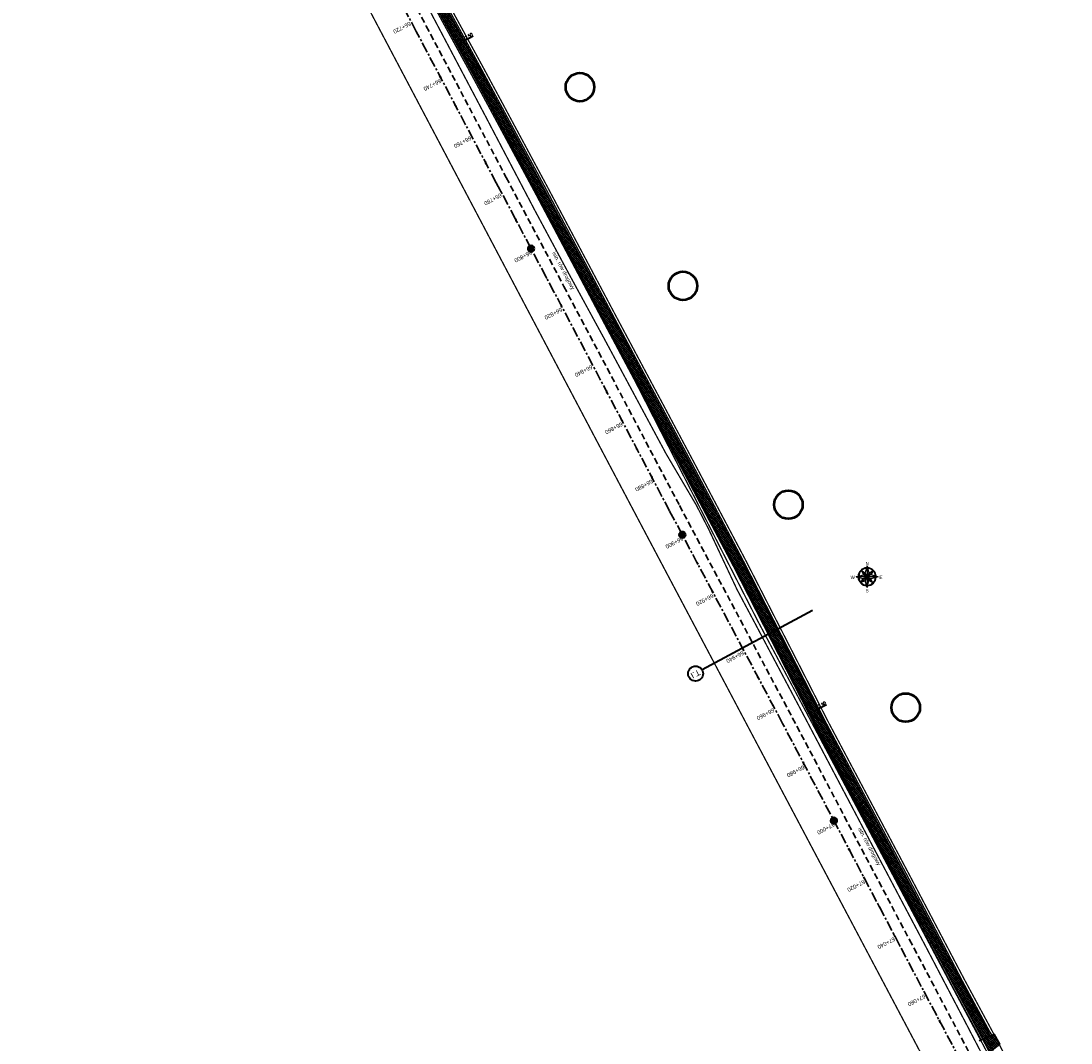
# Model space of a CAD drawing. Extents: x 7529638 to 7533737, y 5721204 to 5727900.
# Tile 23 of 24: x 7529697 to 7530021, y 5727269 to 5727585. Entities that reach past the tile are written whole.
import ezdxf
from ezdxf.enums import TextEntityAlignment as Align

# ---------------------------------------------------------------- set-up
doc = ezdxf.new("R2010")
doc.units = 0
doc.header["$PDMODE"] = 1
doc.header["$PDSIZE"] = 0.3
for name, pattern in [('817-dzialki-09-05-04$0$HIDDEN', [0.375, 0.25, -0.125]), ('ACAD_ISO05W100', [33, 24, -3, 0, -3, 0, -3]), ('CENTER', [50.8, 31.75, -6.35, 6.35, -6.35]), ('HIDDEN', [9.525, 6.35, -3.175])]:
    doc.linetypes.add(name, pattern=pattern)
for name, color, linetype in [('C-DROGI-SYTUACJA-ETYKIETY', 7, 'Continuous'), ('D-hatch-zjazdy-BA', 244, 'Continuous'), ('D-pobocza', 60, 'Continuous'), ('D-rowy', 160, 'Continuous'), ('D-wymiary', 1, 'Continuous')]:
    doc.layers.add(name, color=color, linetype=linetype)
for name, color, linetype, lineweight, true_color in [('D-hatch-ciag-pieszo-rowerowy', 7, 'Continuous', 13, 0xff9f80), ('D-LR-etap-III', 7, '817-dzialki-09-05-04$0$HIDDEN', 50, 0x00008f), ('D-podzialy-dzialek', 7, 'Continuous', 50, 0xff3333), ('D-typowe', 7, 'Continuous', 40, 0x0061c2)]:
    doc.layers.add(name, color=color, linetype=linetype, lineweight=lineweight, true_color=true_color)
for name, color, linetype, lineweight in [('D-krawędzie', 3, 'Continuous', 30), ('D-obrzeża', 2, 'Continuous', 30), ('D-opisy', 2, 'Continuous', 30), ('D-oś', 10, 'CENTER', 30), ('D-pas-drogowy', 7, 'ACAD_ISO05W100', 50), ('D-zjazdy', 202, 'Continuous', 30), ('PARSI', 252, 'Continuous', 13)]:
    doc.layers.add(name, color=color, linetype=linetype, lineweight=lineweight)
doc.styles.add('DIMTEXT', font='simplex.shx', dxfattribs={"width": 0.7})
doc.styles.add('North Arrow Text', font='txt', dxfattribs={"height": 0.1})
doc.styles.get("Standard").update_dxf_attribs({"font": 'arial.ttf'})
doc.dimstyles.new('500', dxfattribs={"dimtxt": 1, "dimasz": 0.7, "dimexe": 0.2, "dimexo": 0.5, "dimgap": 0.2, "dimtad": 1, "dimrnd": 0.005, "dimzin": 0, "dimdsep": 46, "dimtxsty": 'DIMTEXT', "dimblk": 'ARCHTICK', "dimcen": 0, "dimclrd": 256, "dimclre": 256, "dimclrt": 2, "dimadec": 5, "dimazin": 0, "dimtfac": 1, "dimtofl": 0, "dimtmove": 0, "dimatfit": 3, "dimfxl": 1, "dimtolj": 1, "dimtzin": 0, "dimlwd": -1, "dimlwe": -1, "dimarcsym": 0})
pattern_1 = [(45, (0, 0), (-0.33675960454, 0.33675960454), []), (135, (0, 0), (-0.33675960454, -0.33675960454), [])]

# ---------------------------------------------------------------- blocks, each defined once
blk = doc.blocks.new('_ArchTick')
at = {"color": 0, "linetype": 'ByBlock', "const_width": 0.15}
blk.add_lwpolyline([(-0.5, -0.5), (0.5, 0.5)], dxfattribs=at)
blk = doc.blocks.new('*D72')
at = {"layer": 'D-wymiary', "transparency": 16777216}
for p, q in [((7529943.04, 5727371.92), (7529945.92, 5727373.39)), ((7529940.58, 5727371.23), (7529940.72, 5727370.96)), ((7529940.81, 5727370.78), (7529943.04, 5727371.92)), ((7529942.81, 5727372.37), (7529942.95, 5727372.1))]:
    blk.add_line(p, q, dxfattribs=at)
at = {"layer": 'Defpoints', "color": 0, "transparency": 16777216}
for p in [(7529940.81, 5727370.78), (7529943.04, 5727371.92), (7529943.04, 5727371.92)]:
    blk.add_point(p, dxfattribs=at)
at = {"layer": 'D-wymiary', "transparency": 16777216, "xscale": 0.6999999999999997, "yscale": 0.6999999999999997, "zscale": 0.6999999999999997}
for p, rotation in [((7529940.81, 5727370.78), 207.0592859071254), ((7529943.04, 5727371.92), 27.05928590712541)]:
    blk.add_blockref('_ArchTick', p, dxfattribs=dict(at, rotation=rotation))
at = {"layer": 'D-wymiary', "color": 2, "transparency": 16777216, "insert": (7529944.47, 5727373.44), "char_height": 1, "attachment_point": 5, "rotation": 27.0593, "style": 'DIMTEXT'}
blk.add_mtext('\\A1;2.50', dxfattribs=at)
blk = doc.blocks.new('*D73')
at = {"layer": 'D-wymiary', "transparency": 16777216}
for p, q in [((7529831.76, 5727577.27), (7529833.96, 5727578.47)), ((7529833.96, 5727578.47), (7529836.8, 5727580.02)), ((7529834.2, 5727578.03), (7529834.05, 5727578.29)), ((7529832, 5727576.83), (7529831.86, 5727577.1))]:
    blk.add_line(p, q, dxfattribs=at)
at = {"layer": 'Defpoints', "color": 0, "transparency": 16777216}
for p in [(7529833.96, 5727578.47), (7529833.96, 5727578.47), (7529831.76, 5727577.27)]:
    blk.add_point(p, dxfattribs=at)
at = {"layer": 'D-wymiary', "transparency": 16777216, "xscale": 0.6999999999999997, "yscale": 0.6999999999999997, "zscale": 0.6999999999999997}
for p, rotation in [((7529831.76, 5727577.27), 208.6108319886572), ((7529833.96, 5727578.47), 28.61083198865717)]:
    blk.add_blockref('_ArchTick', p, dxfattribs=dict(at, rotation=rotation))
at = {"layer": 'D-wymiary', "color": 2, "transparency": 16777216, "insert": (7529835.35, 5727580.02), "char_height": 1, "attachment_point": 5, "rotation": 28.6108, "style": 'DIMTEXT'}
blk.add_mtext('\\A1;2.50', dxfattribs=at)
blk = doc.blocks.new('KRZYZ')
at = {"layer": 'PARSI'}
for p, q in [((5, 0), (-5, 0)), ((0, -5), (0, 5))]:
    blk.add_line(p, q, dxfattribs=at)
blk = doc.blocks.new('orientacja')
at = {"layer": 'D-opisy', "lineweight": 25}
h = blk.add_hatch(color=256, dxfattribs=at)
h.paths.add_polyline_path([(6529064, 5548109.1), (6529064, 5548093.2), (6529066.7, 5548098.5)])
h.paths.add_polyline_path([(6529073, 5548101.7), (6529064, 5548093.2), (6529069.5, 5548095.9)])
h.paths.add_polyline_path([(6529079.9, 5548093.2), (6529064, 5548093.2), (6529069.2, 5548090.4)])
h.paths.add_polyline_path([(6529064, 5548093.2), (6529066.7, 5548087.6), (6529072.4, 5548084.2)])
h.paths.add_polyline_path([(6529064, 5548093.2), (6529061.2, 5548087.9), (6529064, 5548077.3)])
h.paths.add_polyline_path([(6529064, 5548093.2), (6529058.4, 5548090.5), (6529055, 5548084.8)])
h.paths.add_polyline_path([(6529058.7, 5548096), (6529048.1, 5548093.2), (6529064, 5548093.2)])
h.paths.add_polyline_path([(6529061.3, 5548098.8), (6529055.5, 5548102.2), (6529064, 5548093.2)])
for points in [[(6529064, 5548093.2), (6529054.9, 5548102.9)], [(6529055.5, 5548102.2), (6529058.7, 5548096)], [(6529055.5, 5548102.2), (6529061.3, 5548098.8)], [(6529064, 5548109.1), (6529061.3, 5548098.8)], [(6529064, 5548109.1), (6529064, 5548077.3)], [(6529064, 5548109.1), (6529066.7, 5548098.5)], [(6529064, 5548093.2), (6529073.6, 5548102.3)], [(6529048.1, 5548093.2), (6529058.7, 5548096)], [(6529079.9, 5548093.2), (6529048.1, 5548093.2)], [(6529048.1, 5548093.2), (6529058.4, 5548090.5)], [(6529052, 5548087.5), (6529052.8, 5548087.9)], [(6529052.2, 5548099.4), (6529053, 5548098.9)], [(6529064, 5548093.2), (6529054.3, 5548084.1)], [(6529055, 5548084.8), (6529058.4, 5548090.5)], [(6529055, 5548084.8), (6529061.2, 5548087.9)], [(6529058.4, 5548090.5), (6529064, 5548093.2)], [(6529058.7, 5548096), (6529064, 5548093.2)], [(6529064, 5548093.2), (6529061.2, 5548087.9)], [(6529064, 5548077.3), (6529061.2, 5548087.9)], [(6529061.3, 5548098.8), (6529064, 5548093.2)], [(6529066.7, 5548098.5), (6529064, 5548093.2)], [(6529069.5, 5548095.9), (6529064, 5548093.2)], [(6529064, 5548093.2), (6529073.1, 5548083.5)], [(6529064, 5548093.2), (6529069.2, 5548090.4)], [(6529064, 5548093.2), (6529066.7, 5548087.6)], [(6529064, 5548077.3), (6529066.7, 5548087.6)], [(6529073, 5548101.7), (6529066.7, 5548098.5)], [(6529072.4, 5548084.2), (6529066.7, 5548087.6)], [(6529079.9, 5548093.2), (6529069.2, 5548090.4)], [(6529072.4, 5548084.2), (6529069.2, 5548090.4)], [(6529073, 5548101.7), (6529069.5, 5548095.9)], [(6529079.9, 5548093.2), (6529069.5, 5548095.9)], [(6529074.9, 5548087.5), (6529075.7, 5548087)], [(6529075.9, 5548098.9), (6529075.1, 5548098.6)], [(6529065.8, 5548081), (6529065.9, 5548080.1)], [(6529069.3, 5548082.1), (6529069.7, 5548081.3)]]:
    blk.add_lwpolyline(points, dxfattribs=at)
for radius, start, end in [(13.3, 92.995, 177.005), (12.3, 94.3434, 175.6566), (13.3, 2.995, 87.005), (12.3, 4.3434, 85.6566), (13.3, 182.995, 267.005), (12.3, 184.3434, 265.6566), (13.3, 272.995, 357.005), (12.3, 274.3434, 355.6566)]:
    blk.add_arc((6529064, 5548093.2), radius, start, end, dxfattribs=at)
at = {"layer": 'D-opisy', "lineweight": 25, "xscale": 0.6489600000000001, "yscale": 0.6489600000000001, "zscale": 0.6489600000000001, "rotation": 306.822681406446}
blk.add_blockref('KRZYZ', (6529064, 5548093.2), dxfattribs=at)
at = {"layer": 'D-opisy', "lineweight": 25, "style": 'North Arrow Text'}
for s, p in [('N', (6529064, 5548108.6)), ('W', (6529042.9, 5548088.3)), ('E', (6529084.3, 5548088.3)), ('S', (6529064, 5548068.9))]:
    blk.add_text(s, height=4.96, dxfattribs=at).set_placement(p, align=Align.BOTTOM_CENTER)
blk = doc.blocks.new('kilometraz')
at = {"linetype": 'ByBlock', "lineweight": -2}
blk.add_hatch(color=0, dxfattribs=at).paths.add_polyline_path([(0, -0.375, 0.4142136), (0.375, 0, 0.4142136), (0, 0.375)])
at = {"color": 0, "linetype": 'ByBlock', "lineweight": -2}
blk.add_line((0, 0.375), (0, -0.375), dxfattribs=at)
blk.add_circle((0, 0), 0.375, dxfattribs=at)
blk = doc.blocks.new('AeccTickLine')
at = {"color": 0, "linetype": 'ByBlock', "lineweight": -2}
blk.add_line((0, 1), (0, -1), dxfattribs=at)

msp = doc.modelspace()

# ---------------------------------------------------------------- hatches: boundary and pattern name
at = {"layer": 'D-hatch-ciag-pieszo-rowerowy'}
h = msp.add_hatch(dxfattribs=at)
h.set_pattern_fill('ANSI37', color=256, scale=0.15, style=0)
h.set_pattern_definition(pattern_1)
h.paths.add_polyline_path([(7529794.958, 5727650.503), (7529776.019, 5727686.408), (7529748.844, 5727737.805), (7529744.118, 5727746.741, 0.0717852), (7529740.753, 5727751.358), (7529739.549, 5727752.592, -0.0716576), (7529736.189, 5727757.2), (7529719.52, 5727788.68), (7529717.275, 5727787.577), (7529734.148, 5727755.712, 0.0716576), (7529737.508, 5727751.104), (7529738.712, 5727749.87, -0.0717852), (7529742.077, 5727745.253), (7529746.633, 5727736.639), (7529773.808, 5727685.242), (7529792.751, 5727649.328), (7529811.281, 5727614.82), (7529836.657, 5727568.297), (7529856.555, 5727531.255), (7529859.536, 5727525.637), (7529862.565, 5727525.262), (7529858.761, 5727532.432), (7529838.856, 5727569.487), (7529813.479, 5727616.01)])
h = msp.add_hatch(dxfattribs=at)
h.set_pattern_fill('ANSI37', color=256, scale=0.15, style=0)
h.set_pattern_definition(pattern_1)
h.paths.add_polyline_path([(7529994.115, 5727270.039), (7529996.409, 5727271.048), (7529995.888, 5727272.04), (7529987.333, 5727287.9), (7529970.791, 5727319.398), (7529945.39, 5727367.318), (7529919.647, 5727417.711), (7529903.693, 5727447.921), (7529879.894, 5727492.595), (7529862.565, 5727525.262), (7529859.536, 5727525.637), (7529877.686, 5727491.422), (7529901.485, 5727446.75), (7529917.429, 5727416.559), (7529943.172, 5727366.164), (7529968.58, 5727318.231), (7529985.127, 5727286.725), (7529993.681, 5727270.865)])
at = {"layer": 'D-hatch-zjazdy-BA'}
h = msp.add_hatch(dxfattribs=at)
h.set_pattern_fill('ANSI37', color=256, scale=0.15, style=0)
h.set_pattern_definition(pattern_1)
h.paths.add_polyline_path([(7529996.2, 5727266.069), (7529999.357, 5727268.527), (7529997.636, 5727271.592), (7529994.115, 5727270.039)])

# ---------------------------------------------------------------- linework, layer by layer
at = {"layer": 'D-krawędzie', "linetype": 'HIDDEN', "ltscale": 0.3}
msp.add_lwpolyline([(7529710.45, 5727794.247), (7529742.213, 5727734.302), (7529762.326, 5727696.274), (7529777.785, 5727667.006), (7529799.322, 5727626.3), (7529822.193, 5727583.156), (7529846.924, 5727536.347), (7529864.752, 5727502.663), (7529900.459, 5727434.965), (7529935.352, 5727369.308), (7529971.476, 5727300.786), (7530006.702, 5727234.141), (7530044.198, 5727163.133), (7530082.89, 5727090.2), (7530098.687, 5727060.362), (7530131.998, 5726997.21), (7530163.822, 5726937.097), (7530204.081, 5726861.013), (7530247.82, 5726778.438)], dxfattribs=at)
at = {"layer": 'D-LR-etap-III', "ltscale": 10, "flags": 128}
msp.add_lwpolyline([(7531750.474, 5723895.103, 0.4, 0.4, 0), (7531750.505, 5723895.13, 0.4, 0.4, 0), (7531682.71, 5724022.92, 0.4, 0.4, 0), (7531619.177, 5724147.204, 0.4, 0.4, 0), (7531592.309, 5724198.489, 0.4, 0.4, 0), (7531553.264, 5724272.919, 0.4, 0.4, 0), (7531504.02, 5724366.79, 0.4, 0.4, 0), (7531482.09, 5724407.62, 0.4, 0.4, 0), (7531412.35, 5724541.183, 0.4, 0.4, 0), (7531388.464, 5724586.93, 0.4, 0.4, 0), (7531345.12, 5724669.94, 0.4, 0.4, 0), (7531127.66, 5725081.67, 0.4, 0.4, 0), (7531059.253, 5725211.041, 0.4, 0.4, 0), (7531008.007, 5725307.954, 0.4, 0.4, 0), (7530964.182, 5725390.836, 0.4, 0.4, 0), (7530914.557, 5725484.684, 0.4, 0.4, 0), (7530865.243, 5725577.494, 0.4, 0.4, 0), (7530840.085, 5725624.059, 0.4, 0.4, 0), (7530802.56, 5725694.925, 0.4, 0.4, 0), (7530755.54, 5725787.51, 0.4, 0.4, 0), (7530708.718, 5725876.303, 0.4, 0.4, 0), (7530695.12, 5725902.09, 0.4, 0.4, 0), (7530642.914, 5726001.078, 0.4, 0.4, 0), (7530634.935, 5726016.147, 0.4, 0.4, 0), (7530610.82, 5726061.93, 0.4, 0.4, 0), (7530610.82, 5726061.93, 0.4, 0.4, 0), (7530607.21, 5726063.51, 0.4, 0.4, 0), (7530597.42, 5726080.68, 0.4, 0.4, 0), (7530591.16, 5726088.44, 0.4, 0.4, 0), (7530581.28, 5726107.21, 0.4, 0.4, 0), (7530571.29, 5726130.56, 0.4, 0.4, 0), (7530549.555, 5726171.527, 0.4, 0.4, 0), (7530531.014, 5726206.474, 0.4, 0.4, 0), (7530516.461, 5726236.017, 0.4, 0.4, 0), (7530500.799, 5726266.141, 0.4, 0.4, 0), (7530491.35, 5726283.94, 0.4, 0.4, 0), (7530482.4, 5726303.41, 0.4, 0.4, 0), (7530482.4, 5726303.41, 0.4, 0.4, 0), (7530450.41, 5726357.28, 0.4, 0.4, 0), (7530397.759, 5726458.5, 0.4, 0.4, 0), (7530334.708, 5726583.665, 0.4, 0.4, 0), (7530303.939, 5726645.168, 0.4, 0.4, 0), (7530300.51, 5726651.778, 0.4, 0.4, 0), (7530289.214, 5726671.967, 0.4, 0.4, 0), (7530281.54, 5726685.57, 0.4, 0.4, 0), (7530261.371, 5726724.163, 0.4, 0.4, 0), (7530254.03, 5726738.21, 0.4, 0.4, 0), (7530197.22, 5726845.06, 0.4, 0.4, 0), (7530194.71, 5726849.15, 0.4, 0.4, 0), (7530195.92, 5726850.75, 0.4, 0.4, 0), (7530170.547, 5726892.961, 0.4, 0.4, 0), (7530143.175, 5726945.066, 0.4, 0.4, 0), (7530105.06, 5727018.32, 0.4, 0.4, 0), (7530100.06, 5727027.16, 0.4, 0.4, 0), (7530062.319, 5727099.625, 0.4, 0.4, 0), (7530015.379, 5727189.42, 0.4, 0.4, 0), (7529983.208, 5727250.207, 0.4, 0.4, 0), (7529953.284, 5727306.747, 0.4, 0.4, 0), (7529900.671, 5727406.159, 0.4, 0.4, 0), (7529890.63, 5727425.131, 0.4, 0.4, 0), (7529875.155, 5727454.426, 0.4, 0.4, 0), (7529857.56, 5727487.787, 0.4, 0.4, 0), (7529835.194, 5727530.193, 0.4, 0.4, 0), (7529811.741, 5727574.662, 0.4, 0.4, 0), (7529792.102, 5727611.923, 0.4, 0.4, 0), (7529768.066, 5727657.47, 0.4, 0.4, 0), (7529755.211, 5727682.131, 0.4, 0.4, 0), (7529753.31, 5727681.13, 0.4, 0.4, 0), (7529739.21, 5727707.77, 0.4, 0.4, 0), (7529735.395, 5727711.252, 0.4, 0.4, 0), (7529725.42, 5727730.2, 0.4, 0.4, 0), (7529723.55, 5727729.88, 0.4, 0.4, 0), (7529697.302, 5727779.642, 0.4, 0.4, 0), (7529719.413, 5727790.898, 0.4, 0.4, 0), (7529736.46, 5727758.74, 0.4, 0.4, 0.0460321), (7529740.444, 5727753.465, 0.4, 0.4, 0), (7529741.648, 5727752.231, 0.4, 0.4, -0.0717852), (7529745.223, 5727747.325, 0.4, 0.4, 0), (7529749.949, 5727738.389, 0.4, 0.4, 0), (7529777.124, 5727686.992, 0.4, 0.4, 0), (7529796.062, 5727651.09, 0.4, 0.4, 0), (7529814.579, 5727616.605, 0.4, 0.4, 0), (7529839.955, 5727570.082, 0.4, 0.4, 0), (7529859.864, 5727533.021, 0.4, 0.4, 0), (7529880.997, 5727493.182, 0.4, 0.4, 0), (7529904.798, 5727448.507, 0.4, 0.4, 0), (7529920.757, 5727418.287, 0.4, 0.4, 0), (7529946.499, 5727367.895, 0.4, 0.4, 0), (7529971.896, 5727319.981, 0.4, 0.4, 0), (7529988.437, 5727288.487, 0.4, 0.4, 0), (7529996.992, 5727272.627, 0.4, 0.4, 0), (7530017.129, 5727234.286, 0.4, 0.4, 0), (7530032.82, 5727204.742, 0.4, 0.4, 0), (7530051.161, 5727170.054, 0.4, 0.4, 0), (7530068.798, 5727136.771, 0.4, 0.4, 0), (7530090.027, 5727095.971, 0.4, 0.4, 0), (7530107.701, 5727063.401, 0.4, 0.4, 0), (7530136.275, 5727011.384, 0.4, 0.4, 0), (7530162.713, 5726962.886, 0.4, 0.4, 0), (7530186.28, 5726918.985, 0.4, 0.4, 0), (7530207.082, 5726878.943, 0.4, 0.4, 0), (7530230.626, 5726834.519, 0.4, 0.4, 0), (7530260.222, 5726778.245, 0.4, 0.4, 0), (7530265.608, 5726773.238, 0.4, 0.4, 0), (7530276.571, 5726763.69, 0.4, 0.4, 0), (7530289.767, 5726738.01, 0.4, 0.4, 0), (7530291.165, 5726721.546, 0.4, 0.4, 0), (7530295.342, 5726713.088, 0.4, 0.4, 0), (7530301.678, 5726700.637, 0.4, 0.4, 0), (7530324.365, 5726656.792, 0.4, 0.4, 0), (7530342.136, 5726623.047, 0.4, 0.4, 0), (7530359.054, 5726590.648, 0.4, 0.4, 0), (7530382.017, 5726547.444, 0.4, 0.4, 0), (7530405.164, 5726503.164, 0.4, 0.4, 0), (7530426.654, 5726462.186, 0.4, 0.4, 0), (7530447.035, 5726423.303, 0.4, 0.4, 0), (7530470, 5726379.319, 0.4, 0.4, 0), (7530489.471, 5726342.493, 0.4, 0.4, 0), (7530508.631, 5726306.285, 0.4, 0.4, 0), (7530529.209, 5726266.894, 0.4, 0.4, 0), (7530544.133, 5726237.806, 0.4, 0.4, 0), (7530554.936, 5726217.866, 0.4, 0.4, 0.0204379), (7530556.557, 5726215.146, 0.4, 0.4, 0), (7530564.205, 5726203.429, 0.4, 0.4, -0.0241664), (7530566.219, 5726199.99, 0.4, 0.4, 0), (7530569.433, 5726193.841, 0.4, 0.4, -0.0214946), (7530571.303, 5726189.853, 0.4, 0.4, 0), (7530574.17, 5726182.99, 0.4, 0.4, 0.0225353), (7530576.043, 5726179.017, 0.4, 0.4, 0), (7530580.578, 5726170.428, 0.4, 0.4, 0), (7530583.3, 5726167.41, 0.4, 0.4, 0), (7530588.019, 5726160.183, 0.4, 0.4, 0), (7530598.618, 5726155.264, 0.4, 0.4, 0), (7530608.258, 5726140.497, 0.4, 0.4, 0), (7530603.27, 5726136.83, 0.4, 0.4, 0), (7530606.53, 5726131.84, 0.4, 0.4, 0), (7530603.992, 5726123.395, 0.4, 0.4, 0), (7530604.725, 5726122.208, 0.4, 0.4, -0.0171909), (7530608.179, 5726116.165, 0.4, 0.4, 0), (7530628.536, 5726077.513, 0.4, 0.4, 0), (7530650.61, 5726035.728, 0.4, 0.4, 0), (7530669.66, 5725998.908, 0.4, 0.4, 0), (7530697.662, 5725945.732, 0.4, 0.4, 0), (7530716.009, 5725911.041, 0.4, 0.4, 0), (7530734.249, 5725876.731, 0.4, 0.4, 0), (7530752.493, 5725841.77, 0.4, 0.4, 0), (7530779.501, 5725790.396, 0.4, 0.4, 0), (7530796.713, 5725757.721, 0.4, 0.4, 0), (7530818.11, 5725716.812, 0.4, 0.4, 0), (7530832.483, 5725688.463, 0.4, 0.4, 0), (7530848.599, 5725657.77, 0.4, 0.4, 0), (7530868.416, 5725620.234, 0.4, 0.4, 0), (7530873.03, 5725611.462, 0.4, 0.4, 0), (7530879.813, 5725598.545, 0.4, 0.4, 0.1336076), (7530886.517, 5725591.336, 0.4, 0.4, 0), (7530889.092, 5725589.736, 0.4, 0.4, -0.0197443), (7530902.424, 5725580.208, 0.4, 0.4, 0), (7530905.83, 5725573.47, 0.4, 0.4, -0.019389), (7530909.092, 5725555.549, 0.4, 0.4, 0), (7530909.405, 5725546.422, 0.4, 0.4, 0), (7530926.738, 5725511.613, 0.4, 0.4, 0), (7530959.045, 5725450.186, 0.4, 0.4, 0), (7531002.124, 5725368.289, 0.4, 0.4, 0), (7531031.647, 5725313.275, 0.4, 0.4, 0), (7531063.399, 5725254.295, 0.4, 0.4, 0), (7531090.471, 5725202.703, 0.4, 0.4, 0), (7531113.223, 5725158.577, 0.4, 0.4, 0), (7531150.831, 5725086.712, 0.4, 0.4, 0), (7531159.28, 5725076.787, 0.4, 0.4, 0), (7531166.31, 5725074.58, 0.4, 0.4, 0), (7531172.29, 5725062.58, 0.4, 0.4, 0), (7531170.59, 5725055.606, 0.4, 0.4, 0), (7531174.952, 5725040.351, 0.4, 0.4, 0), (7531205.998, 5724981.579, 0.4, 0.4, 0), (7531237.222, 5724922.816, 0.4, 0.4, 0), (7531262.39, 5724875.283, 0.4, 0.4, 0), (7531296.078, 5724811.596, 0.4, 0.4, 0), (7531315.935, 5724773.526, 0.4, 0.4, 0), (7531345.276, 5724720.081, 0.4, 0.4, 0), (7531366.586, 5724677.208, 0.4, 0.4, 0), (7531382.715, 5724645.976, 0.4, 0.4, 0), (7531401.299, 5724610.875, 0.4, 0.4, 0), (7531427.288, 5724560.489, 0.4, 0.4, 0), (7531449.111, 5724520.398, 0.4, 0.4, 0), (7531477.65, 5724466.021, 0.4, 0.4, 0), (7531500.996, 5724421.113, 0.4, 0.4, 0), (7531512.961, 5724397.937, 0.4, 0.4, 0.002391), (7531518.819, 5724389.827, 0.4, 0.4, 0), (7531526.32, 5724379.39, 0.4, 0.4, 0), (7531539.05, 5724355.274, 0.4, 0.4, 0), (7531567.497, 5724301.386, 0.4, 0.4, 0), (7531601.021, 5724241.29, 0.4, 0.4, 0), (7531634.984, 5724179.164, 0.4, 0.4, 0), (7531649, 5724153.82, 0.4, 0.4, 0), (7531666.786, 5724113.659, 0.4, 0.4, 0), (7531674.55, 5724094.21, 0.4, 0.4, 0), (7531682.84, 5724077.713, 0.4, 0.4, 0), (7531692.69, 5724058.11, 0.4, 0.4, 0), (7531692.69, 5724058.11, 0.4, 0.4, 0), (7531699.47, 5724043.17, 0.4, 0.4, 0), (7531719.792, 5724002.494, 0.4, 0.4, 0), (7531737.748, 5723966.758, 0.4, 0.4, 0), (7531754.514, 5723945.886, 0.4, 0.4, 0), (7531764.652, 5723934.667, 0.4, 0.4, 0), (7531780.08, 5723929.25, 0.4, 0.4, 0), (7531792.612, 5723906.338, 0.4, 0.4, 0), (7531792.612, 5723906.338, 0.4, 0.4, 0), (7531756.962, 5723883.055, 0.4, 0.4, 0), (7531750.46, 5723895.13, 0.4, 0.4, 0), (7531750.46, 5723895.13, 0, 0, 0)], format="xyseb", dxfattribs=at)
at = {"layer": 'D-obrzeża'}
for points in [[(7529996.408, 5727271.05), (7529995.888, 5727272.04), (7529987.333, 5727287.9), (7529970.791, 5727319.398), (7529945.39, 5727367.318), (7529919.647, 5727417.711), (7529903.693, 5727447.921), (7529879.894, 5727492.595), (7529858.761, 5727532.432), (7529838.856, 5727569.487), (7529813.479, 5727616.01), (7529794.958, 5727650.503), (7529776.019, 5727686.408), (7529748.844, 5727737.805), (7529744.118, 5727746.741, 0.0717852), (7529740.753, 5727751.358), (7529739.549, 5727752.592, -0.0716576), (7529736.189, 5727757.2), (7529719.52, 5727788.68)], [(7530013.813, 5727232.534), (7529993.681, 5727270.865), (7529985.127, 5727286.725), (7529968.58, 5727318.231), (7529943.172, 5727366.164), (7529917.429, 5727416.559), (7529901.485, 5727446.75), (7529877.686, 5727491.422), (7529856.555, 5727531.255), (7529836.657, 5727568.297), (7529811.281, 5727614.82), (7529792.751, 5727649.328), (7529773.808, 5727685.242), (7529746.633, 5727736.639), (7529746.633, 5727736.639), (7529742.077, 5727745.253, 0.0717852), (7529738.712, 5727749.87), (7529737.508, 5727751.104, -0.0716576), (7529734.148, 5727755.712), (7529718.473, 5727785.316)]]:
    msp.add_lwpolyline(points, format="xyb", dxfattribs=at)
at = {"layer": 'D-oś', "ltscale": 0.1}
msp.add_lwpolyline([(7530244.732, 5726776.79), (7530200.988, 5726859.376), (7530160.728, 5726935.459), (7530128.903, 5726995.575), (7530095.593, 5727058.727), (7530079.798, 5727088.56), (7530041.105, 5727161.496), (7530003.607, 5727232.506), (7529968.381, 5727299.153), (7529932.259, 5727367.671), (7529897.365, 5727433.327), (7529861.657, 5727501.028), (7529843.829, 5727534.712), (7529819.1, 5727581.518), (7529796.228, 5727624.663), (7529774.69, 5727665.371), (7529759.232, 5727694.637), (7529739.12, 5727732.663), (7529700.238, 5727806.043)], dxfattribs=at)
at = {"layer": 'D-oś', "ltscale": 0.03}
msp.add_lwpolyline([(7529714.301, 5727795.865), (7529735.169, 5727756.456, 0.0716576), (7529738.529, 5727751.848), (7529739.732, 5727750.614, -0.0717852), (7529743.098, 5727745.997), (7529747.739, 5727737.221), (7529774.913, 5727685.825), (7529793.855, 5727649.915), (7529812.38, 5727615.415), (7529837.757, 5727568.892), (7529857.658, 5727531.843), (7529878.79, 5727492.008), (7529902.589, 5727447.335), (7529918.538, 5727417.135), (7529944.281, 5727366.741), (7529969.685, 5727318.815), (7529986.23, 5727287.312), (7529994.785, 5727271.452), (7530014.919, 5727233.118)], format="xyb", dxfattribs=at)
at = {"layer": 'D-pas-drogowy', "ltscale": 0.2, "flags": 128}
msp.add_lwpolyline([(7531633.019, 5724182.834, 0.4, 0.4, 0), (7531617.559, 5724211.608, 0.4, 0.4, 0), (7531566.784, 5724302.736, 0.4, 0.4, 0), (7531538.419, 5724356.47, 0.4, 0.4, 0), (7531526.32, 5724379.39, 0.4, 0.4, 0), (7531516.102, 5724393.607, 0.4, 0.4, 0.0014851), (7531513.78, 5724396.838, 0.4, 0.4, 0), (7531501.87, 5724413.41, 0.4, 0.4, 0), (7531474.926, 5724464.508, 0.4, 0.4, 0), (7531446.2, 5724518.992, 0.4, 0.4, 0), (7531424.962, 5724559.262, 0.4, 0.4, 0), (7531398.444, 5724609.566, 0.4, 0.4, 0), (7531379.647, 5724645.216, 0.4, 0.4, 0), (7531365.23, 5724672.56, 0.4, 0.4, 0), (7531341.306, 5724717.915, 0.4, 0.4, 0), (7531312.9, 5724771.789, 0.4, 0.4, 0), (7531292.591, 5724810.307, 0.4, 0.4, 0), (7531259.392, 5724873.271, 0.4, 0.4, 0), (7531233.74, 5724921.923, 0.4, 0.4, 0), (7531203.073, 5724980.092, 0.4, 0.4, 0), (7531173.471, 5725036.225, 0.4, 0.4, 0), (7531168.27, 5725046.09, 0.4, 0.4, 0), (7531172.29, 5725062.58, 0.4, 0.4, 0), (7531166.31, 5725074.58, 0.4, 0.4, 0), (7531150.32, 5725079.6, 0.4, 0.4, 0), (7531141.5, 5725096.43, 0.4, 0.4, 0), (7531109.312, 5725157.814, 0.4, 0.4, 0), (7531086.641, 5725201.048, 0.4, 0.4, 0), (7531059.198, 5725253.384, 0.4, 0.4, 0), (7531028.207, 5725312.489, 0.4, 0.4, 0), (7530999.105, 5725367.99, 0.4, 0.4, 0), (7530956.248, 5725449.725, 0.4, 0.4, 0), (7530924.398, 5725510.464, 0.4, 0.4, 0), (7530897.51, 5725561.74, 0.4, 0.4, 0), (7530894.46, 5725566.14, 0.4, 0.4, 0), (7530892.16, 5725570.49, 0.4, 0.4, 0), (7530869.363, 5725613.307, 0.4, 0.4, 0), (7530861.694, 5725627.705, 0.4, 0.4, 0), (7530852.74, 5725644.52, 0.4, 0.4, 0), (7530831.51, 5725684.2, 0.4, 0.4, 0), (7530811.13, 5725722.52, 0.4, 0.4, 0), (7530792.348, 5725757.941, 0.4, 0.4, 0), (7530768.03, 5725803.8, 0.4, 0.4, 0), (7530748.769, 5725840.179, 0.4, 0.4, 0), (7530727.7, 5725879.97, 0.4, 0.4, 0), (7530712.098, 5725909.545, 0.4, 0.4, 0), (7530693.644, 5725944.645, 0.4, 0.4, 0), (7530665.702, 5725997.539, 0.4, 0.4, 0), (7530641.76, 5726042.88, 0.4, 0.4, 0), (7530616.5, 5726091.48, 0.4, 0.4, 0), (7530604.628, 5726114.32, 0.4, 0.4, -0.0077628), (7530602.5, 5726118.43, 0.4, 0.4, 0), (7530603.992, 5726123.395, 0.4, 0.4, 0), (7530606.53, 5726131.84, 0.4, 0.4, 0), (7530603.27, 5726136.83, 0.4, 0.4, 0), (7530593.776, 5726151.369, 0.4, 0.4, 0), (7530590.203, 5726156.84, 0.4, 0.4, 0), (7530583.3, 5726167.41, 0.4, 0.4, 0), (7530580.578, 5726170.428, 0.4, 0.4, 0), (7530575.85, 5726175.67, 0.4, 0.4, 0), (7530569.01, 5726186.66, 0.4, 0.4, 0), (7530562.555, 5726199.189, 0.4, 0.4, 0), (7530555.67, 5726211.39, 0.4, 0.4, 0), (7530548.29, 5726224.23, 0.4, 0.4, 0), (7530540.58, 5726237.71, 0.4, 0.4, 0), (7530532.68, 5726252.65, 0.4, 0.4, 0), (7530524.06, 5726269.35, 0.4, 0.4, 0), (7530502.82, 5726309.91, 0.4, 0.4, 0), (7530488.83, 5726336.63, 0.4, 0.4, 0), (7530466.03, 5726380.16, 0.4, 0.4, 0), (7530438.47, 5726432.77, 0.4, 0.4, 0), (7530424.53, 5726459.09, 0.4, 0.4, 0), (7530401.63, 5726502.97, 0.4, 0.4, 0), (7530383.38, 5726538.06, 0.4, 0.4, 0), (7530353.97, 5726593.52, 0.4, 0.4, 0), (7530338.47, 5726622.74, 0.4, 0.4, 0), (7530322.01, 5726653.88, 0.4, 0.4, 0), (7530297.54, 5726700.33, 0.4, 0.4, 0), (7530287.38, 5726719.6, 0.4, 0.4, 0), (7530285.95, 5726722.316, 0.4, 0.4, 0), (7530280.26, 5726733.12, 0.4, 0.4, 0), (7530266.73, 5726758.74, 0.4, 0.4, 0), (7530260.42, 5726770.47, 0.4, 0.4, 0), (7530253.25, 5726783.82, 0.4, 0.4, 0), (7530244.95, 5726799.33, 0.4, 0.4, 0), (7530239.39, 5726808.49, 0.4, 0.4, 0), (7530238.29, 5726807.9, 0.4, 0.4, 0), (7530218.11, 5726850.67, 0.4, 0.4, 0), (7530175.907, 5726928.168, 0.4, 0.4, 0), (7530096.68, 5727076.15, 0.4, 0.4, 0), (7530094.68, 5727079.89, 0.4, 0.4, 0), (7530064.597, 5727135.523, 0.4, 0.4, 0), (7530046.731, 5727168.892, 0.4, 0.4, 0), (7530025.803, 5727208.461, 0.4, 0.4, 0), (7530012.847, 5727232.979, 0.4, 0.4, 0), (7529994.15, 5727268.45, 0.4, 0.4, 0), (7529981.671, 5727291.93, 0.4, 0.4, 0), (7529949.89, 5727351.73, 0.4, 0.4, 0), (7529924.75, 5727399.03, 0.4, 0.4, 0), (7529915.516, 5727417.1, 0.4, 0.4, 0), (7529885.83, 5727475.19, 0.4, 0.4, 0), (7529862.56, 5727519.97, 0.4, 0.4, 0), (7529852.985, 5727538.191, 0.4, 0.4, 0), (7529836.513, 5727569.511, 0.4, 0.4, 0), (7529815.369, 5727609.141, 0.4, 0.4, 0), (7529792.795, 5727651.247, 0.4, 0.4, 0), (7529774.199, 5727685.858, 0.4, 0.4, 0), (7529746.966, 5727736.059, 0.4, 0.4, 0), (7529733.92, 5727757.62, 0.4, 0.4, 0), (7529717.237, 5727789.763, 0.4, 0.4, 0), (7529697.302, 5727779.642, 0.4, 0.4, 0), (7529723.55, 5727729.88, 0.4, 0.4, 0), (7529725.42, 5727730.2, 0.4, 0.4, 0), (7529735.38, 5727711.28, 0.4, 0.4, 0), (7529739.21, 5727707.77, 0.4, 0.4, 0), (7529753.31, 5727681.13, 0.4, 0.4, 0), (7529755.178, 5727682.114, 0.4, 0.4, 0), (7529792.102, 5727611.923, 0.4, 0.4, 0), (7529811.741, 5727574.662, 0.4, 0.4, 0), (7529835.194, 5727530.193, 0.4, 0.4, 0), (7529857.56, 5727487.787, 0.4, 0.4, 0), (7529875.155, 5727454.426, 0.4, 0.4, 0), (7529890.63, 5727425.131, 0.4, 0.4, 0), (7529900.671, 5727406.159, 0.4, 0.4, 0), (7529953.284, 5727306.747, 0.4, 0.4, 0), (7529983.208, 5727250.207, 0.4, 0.4, 0), (7530015.379, 5727189.42, 0.4, 0.4, 0), (7530062.319, 5727099.625, 0.4, 0.4, 0), (7530100.06, 5727027.16, 0.4, 0.4, 0), (7530105.06, 5727018.32, 0.4, 0.4, 0), (7530143.175, 5726945.066, 0.4, 0.4, 0), (7530170.547, 5726892.961, 0.4, 0.4, 0), (7530195.92, 5726850.75, 0.4, 0.4, 0), (7530194.71, 5726849.15, 0.4, 0.4, 0), (7530197.22, 5726845.06, 0.4, 0.4, 0), (7530254.03, 5726738.21, 0.4, 0.4, 0), (7530261.371, 5726724.163, 0.4, 0.4, 0), (7530281.54, 5726685.57, 0.4, 0.4, 0), (7530289.214, 5726671.967, 0.4, 0.4, 0), (7530300.51, 5726651.778, 0.4, 0.4, 0), (7530303.939, 5726645.168, 0.4, 0.4, 0), (7530334.708, 5726583.665, 0.4, 0.4, 0), (7530397.759, 5726458.5, 0.4, 0.4, 0), (7530450.41, 5726357.28, 0.4, 0.4, 0), (7530482.4, 5726303.41, 0.4, 0.4, 0), (7530483.688, 5726301.003, 0.4, 0.4, 0), (7530491.35, 5726283.94, 0.4, 0.4, 0), (7530512.67, 5726243.78, 0.4, 0.4, 0), (7530529.43, 5726209.46, 0.4, 0.4, 0), (7530571.29, 5726130.56, 0.4, 0.4, 0), (7530581.28, 5726107.21, 0.4, 0.4, 0), (7530591.16, 5726088.44, 0.4, 0.4, 0), (7530597.42, 5726080.68, 0.4, 0.4, 0), (7530607.21, 5726063.51, 0.4, 0.4, 0), (7530610.82, 5726061.93, 0.4, 0.4, 0), (7530634.935, 5726016.147, 0.4, 0.4, 0), (7530642.914, 5726001.078, 0.4, 0.4, 0), (7530695.12, 5725902.09, 0.4, 0.4, 0), (7530708.718, 5725876.303, 0.4, 0.4, 0), (7530755.54, 5725787.51, 0.4, 0.4, 0), (7530802.56, 5725694.925, 0.4, 0.4, 0), (7530840.085, 5725624.059, 0.4, 0.4, 0), (7530865.243, 5725577.494, 0.4, 0.4, 0), (7530914.557, 5725484.684, 0.4, 0.4, 0), (7530964.182, 5725390.836, 0.4, 0.4, 0), (7531008.007, 5725307.954, 0.4, 0.4, 0), (7531059.253, 5725211.041, 0.4, 0.4, 0), (7531127.66, 5725081.67, 0.4, 0.4, 0), (7531345.12, 5724669.94, 0.4, 0.4, 0), (7531388.464, 5724586.93, 0.4, 0.4, 0), (7531412.35, 5724541.183, 0.4, 0.4, 0), (7531482.09, 5724407.62, 0.4, 0.4, 0), (7531504.02, 5724366.79, 0.4, 0.4, 0), (7531519.374, 5724337.52, 0.4, 0.4, 0), (7531563.749, 5724252.932, 0.4, 0.4, 0), (7531602.175, 5724179.681, 0.4, 0.4, 0), (7531619.177, 5724147.204, 0.4, 0.4, 0), (7531625.038, 5724135.635, 0.4, 0.4, 0), (7531656.796, 5724073.316, 0.4, 0.4, 0), (7531675.12, 5724037.36, 0.4, 0.4, 0), (7531682.71, 5724022.92, 0.4, 0.4, 0), (7531705.565, 5723979.811, 0.4, 0.4, 0), (7531736.606, 5723921.262, 0.4, 0.4, 0), (7531750.46, 5723895.13, 0.4, 0.4, 0), (7531740.77, 5723886.56, 0.4, 0.4, 0), (7531732.86, 5723885, 0.4, 0.4, 0), (7531722.18, 5723887.77, 0.4, 0.4, 0), (7531729.87, 5723862.17, 0.4, 0.4, 0), (7531742.92, 5723861.93, 0.4, 0.4, 0), (7531763.71, 5723859.52, 0.4, 0.4, 0), (7531768.42, 5723854.12, 0.4, 0.4, 0), (7531787.42, 5723817.97, 0.4, 0.4, 0), (7531795.57, 5723809.82, 0.4, 0.4, 0), (7531816.347, 5723819.85, 0.4, 0.4, 0), (7531816.347, 5723819.85, 0.4, 0.4, 0), (7531805.06, 5723843.23, 0.4, 0.4, 0), (7531803.61, 5723886.23, 0.4, 0.4, 0), (7531803.61, 5723886.23, 0.4, 0.4, 0), (7531780.08, 5723929.25, 0.4, 0.4, 0), (7531758.69, 5723936.76, 0.4, 0.4, 0), (7531749.359, 5723946.412, 0.4, 0.4, 0), (7531742.71, 5723953.29, 0.4, 0.4, 0), (7531735.177, 5723967.878, 0.4, 0.4, 0), (7531722.37, 5723992.68, 0.4, 0.4, 0), (7531705.042, 5724030.886, 0.4, 0.4, 0), (7531699.47, 5724043.17, 0.4, 0.4, 0), (7531692.69, 5724058.11, 0.4, 0.4, 0), (7531679.672, 5724084.017, 0.4, 0.4, 0), (7531674.55, 5724094.21, 0.4, 0.4, 0), (7531666.633, 5724114.003, 0.4, 0.4, 0), (7531649, 5724153.82, 0.4, 0.4, 0), (7531641.49, 5724149.34, 0.4, 0.4, 0), (7531626.04, 5724179.34, 0.4, 0.4, 0), (7531633.03, 5724182.84, 0, 0, 0)], format="xyseb", dxfattribs=at)
at = {"layer": 'D-pobocza'}
for points in [[(7529719.962, 5727788.914), (7529736.631, 5727757.434, 0.0716576), (7529739.907, 5727752.941), (7529741.111, 5727751.707, -0.0717852), (7529744.56, 5727746.975), (7529749.286, 5727738.039), (7529776.461, 5727686.642), (7529795.4, 5727650.738), (7529813.919, 5727616.248), (7529839.296, 5727569.725), (7529859.202, 5727532.667), (7529880.335, 5727492.83), (7529904.135, 5727448.155), (7529920.091, 5727417.942), (7529945.833, 5727367.549), (7529971.233, 5727319.631), (7529987.775, 5727288.135), (7529996.33, 5727272.275), (7529996.866, 5727271.253)], [(7529718.045, 5727785.054), (7529733.706, 5727755.478, 0.0716576), (7529737.151, 5727750.754), (7529738.354, 5727749.521, -0.0717852), (7529741.635, 5727745.019), (7529746.191, 5727736.405), (7529773.366, 5727685.008), (7529792.31, 5727649.093), (7529810.841, 5727614.582), (7529836.218, 5727568.059), (7529856.114, 5727531.019), (7529877.245, 5727491.187), (7529901.043, 5727446.515), (7529916.985, 5727416.328), (7529942.728, 5727365.933), (7529968.137, 5727317.998), (7529984.685, 5727286.49), (7529993.24, 5727270.63), (7529993.656, 5727269.837)]]:
    msp.add_lwpolyline(points, format="xyb", dxfattribs=at)
at = {"layer": 'D-podzialy-dzialek', "color": 2}
for centre in [(7529869.675, 5727564.29), (7529901.492, 5727502.867), (7529934.073, 5727435.242), (7529970.32, 5727372.544)]:
    msp.add_circle(centre, 4.394, dxfattribs=at)
at = {"layer": 'D-rowy', "linetype": 'HIDDEN', "ltscale": 0.1, "const_width": 0.4, "flags": 128}
msp.add_lwpolyline([(7530174.996, 5726924.448), (7530158.809, 5726954.52), (7530122.465, 5727022.753), (7530095.922, 5727072.859), (7530086.314, 5727091.113), (7530063.16, 5727134.709), (7530033.596, 5727190.759), (7530021.34, 5727213.676), (7530002.619, 5727249.036), (7529995.396, 5727262.503), (7529988.789, 5727275.206), (7529976.334, 5727299.006), (7529958.125, 5727333.488), (7529939.362, 5727369.129), (7529923.146, 5727399.734), (7529918.219, 5727408.985), (7529909.365, 5727427.822), (7529905.655, 5727435.051), (7529896.192, 5727451.152), (7529887.557, 5727467.231), (7529877.124, 5727486.657), (7529866.166, 5727506.778), (7529855.76, 5727526.176), (7529840.707, 5727554.898), (7529824.518, 5727585.588), (7529810.515, 5727612.292), (7529795.682, 5727640.077), (7529780.379, 5727668.69), (7529772.315, 5727684.078), (7529762.635, 5727702.447), (7529747.007, 5727732.117), (7529740.676, 5727744.954)], dxfattribs=at)
at = {"layer": 'D-typowe'}
msp.add_lwpolyline([(7529941.531, 5727402.516), (7529907.395, 5727384.216)], dxfattribs=at)
msp.add_circle((7529905.394, 5727383.054), 2.314, dxfattribs=at)
at = {"layer": 'D-zjazdy'}
msp.add_lwpolyline([(7529993.02, 5727269.557), (7529997.636, 5727271.592), (7529999.357, 5727268.527), (7529995.192, 5727265.282)], dxfattribs=at)

# ---------------------------------------------------------------- block references
at = {"layer": 'C-DROGI-SYTUACJA-ETYKIETY', "color": 2, "linetype": 'Continuous', "lineweight": 60}
for p, xscale, yscale, zscale, rotation in [((7529821.881, 5727576.254), 0.25, 0.25, 0.25, 297.8492702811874), ((7529826.553, 5727567.412), 0.25, 0.25, 0.25, 297.8492702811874), ((7529831.224, 5727558.571), 0.25, 0.25, 0.25, 297.8492702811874), ((7529835.895, 5727549.729), 0.25, 0.25, 0.25, 297.8492702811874), ((7529840.567, 5727540.887), 0.25, 0.25, 0.25, 297.8492702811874), ((7529845.24, 5727532.046), 0.25, 0.25, 0.25, 297.8905772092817), ((7529849.918, 5727523.208), 0.25, 0.25, 0.25, 297.8905772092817), ((7529859.274, 5727505.531), 0.25, 0.25, 0.25, 297.8905772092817), ((7529863.946, 5727496.689), 0.25, 0.25, 0.25, 297.8090106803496), ((7529868.611, 5727487.844), 0.25, 0.25, 0.25, 297.8090106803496), ((7529873.276, 5727478.999), 0.25, 0.25, 0.25, 297.8090106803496), ((7529877.941, 5727470.154), 0.25, 0.25, 0.25, 297.8090106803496), ((7529882.607, 5727461.309), 0.25, 0.25, 0.25, 297.8090106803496), ((7529887.272, 5727452.464), 0.25, 0.25, 0.25, 297.8090106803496), ((7529891.937, 5727443.619), 0.25, 0.25, 0.25, 297.8090106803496), ((7529896.602, 5727434.774), 0.25, 0.25, 0.25, 297.8090106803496), ((7529905.984, 5727417.111), 0.25, 0.25, 0.25, 297.9888522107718), ((7529910.677, 5727408.28), 0.25, 0.25, 0.25, 297.9888522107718), ((7529915.37, 5727399.45), 0.25, 0.25, 0.25, 297.9888522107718), ((7529920.063, 5727390.619), 0.25, 0.25, 0.25, 297.9888522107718), ((7529924.756, 5727381.789), 0.25, 0.25, 0.25, 297.9888522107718), ((7529929.449, 5727372.959), 0.25, 0.25, 0.25, 297.9888522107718), ((7529934.13, 5727364.122), 0.25, 0.25, 0.25, 297.7973605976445), ((7529938.793, 5727355.276), 0.25, 0.25, 0.25, 297.7973605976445), ((7529943.457, 5727346.43), 0.25, 0.25, 0.25, 297.7973605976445), ((7529952.784, 5727328.738), 0.25, 0.25, 0.25, 297.7973605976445), ((7529957.447, 5727319.892), 0.25, 0.25, 0.25, 297.7973605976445), ((7529962.111, 5727311.046), 0.25, 0.25, 0.25, 297.7973605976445), ((7529966.774, 5727302.2), 0.25, 0.25, 0.25, 297.7973605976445), ((7529971.444, 5727293.357), 0.2499999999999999, 0.2499999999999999, 0.2499999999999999, 297.8590090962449), ((7529976.117, 5727284.516), 0.2499999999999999, 0.2499999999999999, 0.2499999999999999, 297.8590090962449), ((7529980.79, 5727275.675), 0.2499999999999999, 0.2499999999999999, 0.2499999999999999, 297.8590090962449)]:
    msp.add_blockref('AeccTickLine', p, dxfattribs=dict(at, xscale=xscale, yscale=yscale, zscale=zscale, rotation=rotation))
at = {"layer": 'C-DROGI-SYTUACJA-ETYKIETY', "color": 10, "linetype": 'Continuous', "lineweight": 60, "xscale": 2.249999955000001, "yscale": 2.249999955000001, "zscale": 2.249999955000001}
for p, rotation in [((7529854.596, 5727514.369), 297.8905772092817), ((7529901.291, 5727425.941), 297.9888522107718), ((7529948.12, 5727337.584), 297.7973605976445)]:
    msp.add_blockref('kilometraz', p, dxfattribs=dict(at, rotation=rotation))
at = {"layer": 'D-opisy', "xscale": 0.2109375, "yscale": 0.2109375, "zscale": 0.2109375}
msp.add_blockref('orientacja', (6152733.954, 4557112.064), dxfattribs=at)

# ---------------------------------------------------------------- texts
at = {"layer": 'C-DROGI-SYTUACJA-ETYKIETY', "color": 2}
for s, rotation, p in [('66+720', 207.92897, (7529817.049, 5727584.586)), ('66+740', 207.84927, (7529826.396, 5727566.906)), ('66+760', 207.84927, (7529835.739, 5727549.222)), ('66+780', 207.89058, (7529845.084, 5727531.539)), ('66+800', 207.89058, (7529854.44, 5727513.863)), ('66+820', 207.80901, (7529863.789, 5727496.183)), ('66+840', 207.80901, (7529873.119, 5727478.493)), ('66+860', 207.80901, (7529882.45, 5727460.802)), ('66+880', 207.80901, (7529891.78, 5727443.112)), ('66+900', 207.98885, (7529901.136, 5727425.434)), ('66+920', 207.98885, (7529910.522, 5727407.773)), ('66+940', 207.98885, (7529919.908, 5727390.112)), ('66+960', 207.98885, (7529929.294, 5727372.452)), ('66+980', 207.79736, (7529938.637, 5727354.769)), ('67+000', 207.79736, (7529947.963, 5727337.077)), ('67+020', 207.79736, (7529957.29, 5727319.385)), ('67+040', 207.79736, (7529966.617, 5727301.693)), ('67+060', 207.85901, (7529975.961, 5727284.009))]:
    msp.add_text(s, height=1.25, rotation=rotation, dxfattribs=at).set_placement(p)
at = {"layer": 'D-opisy'}
for p in [(7529861.022, 5727513.035), (7529955.513, 5727335.111)]:
    msp.add_text('istn. rów drogowy', height=1.2, rotation=298.10365, dxfattribs=at).set_placement(p)
at = {"layer": 'D-typowe'}
msp.add_text('T.I', height=1.8, rotation=206.98201, dxfattribs=at).set_placement((7529905.386, 5727382.929), align=Align.MIDDLE)

# ---------------------------------------------------------------- dimensions: what is measured, and where the dimension line sits
at = {"layer": 'D-wymiary'}
for p1, p2, picture, middle in [((7529831.762, 5727577.271), (7529833.957, 5727578.468), '*D73', (7529835.348, 5727580.025)), ((7529940.812, 5727370.785), (7529943.038, 5727371.922), '*D72', (7529944.471, 5727373.44))]:
    dim = msp.add_aligned_dim(p1=p1, p2=p2, distance=0, dimstyle='500', dxfattribs=at)
    dim.commit()
    dim.dimension.update_dxf_attribs({"geometry": picture, "text_midpoint": middle})

doc.saveas('drawing.dxf')
